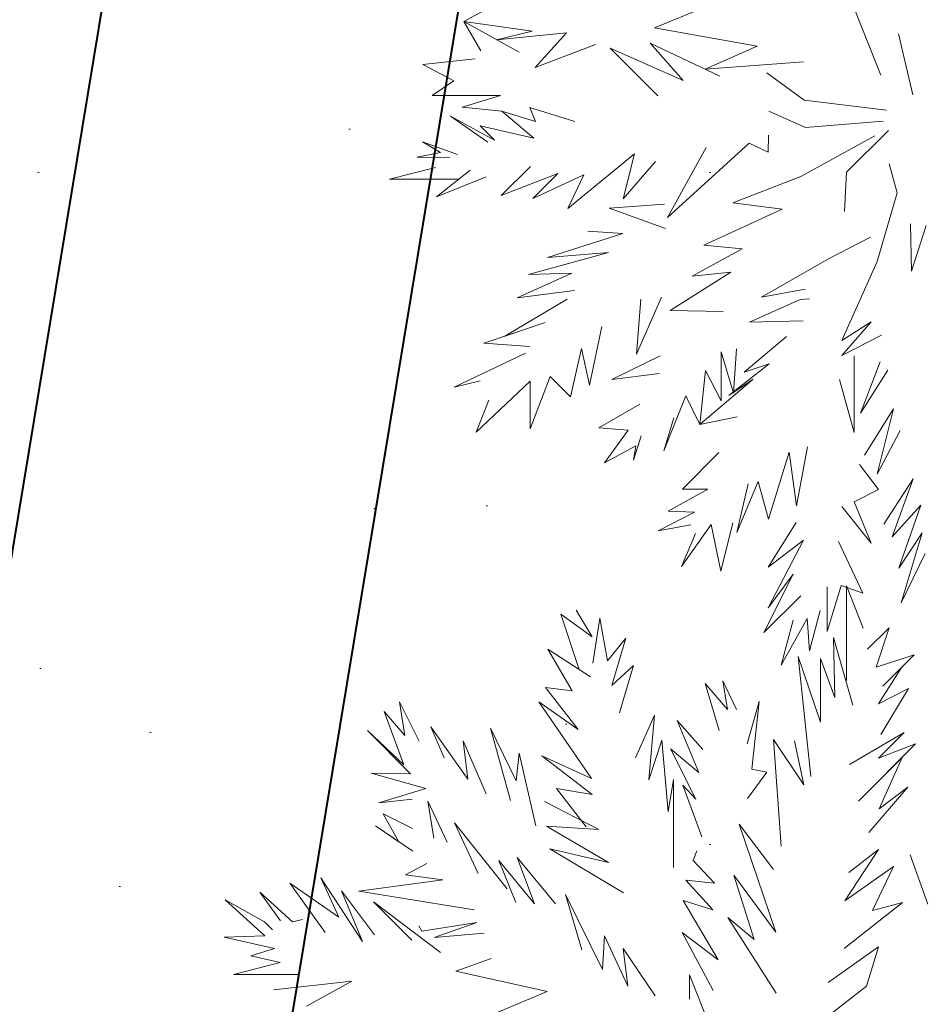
# Model space of a CAD drawing. Header units: millimetres. Extents: x 6487905018 to 6488192500, y 5882180700 to 5882375224.
# Tile 162 of 256: x 6488052210 to 6488053492, y 5882260671 to 5882262070. Entities that reach past the tile are written whole.
import ezdxf
from ezdxf.xclip import XClip

# ---------------------------------------------------------------- set-up
doc = ezdxf.new("R2010")
doc.units = ezdxf.units.MM
doc.header["$MEASUREMENT"] = 0
doc.header["$XCLIPFRAME"] = 2
doc.linetypes.add('Przerywana', pattern=[2400, 1200, -1200])
doc.linetypes.add('Wipeout_Contour', pattern=[1000, 0, -1000])
for name, color, linetype, lineweight in [('drzewa_Nr_pióra__154', 94, 'Continuous', 5), ('LEGENDA_Nr_pióra__20', 2, 'Continuous', 40), ('LEGENDA_Nr_pióra__66', 32, 'Continuous', 40), ('linie plan_Nr_pióra__2', 160, 'Continuous', 25), ('przewod_telekomunikacyjny__linia__Nr_pióra__1', 7, 'Continuous', 0), ('teren zielony_Nr_pióra__157', 93, 'Continuous', 0), ('Wymiarowanie_Nr_pióra__1', 7, 'Continuous', 0)]:
    doc.layers.add(name, color=color, linetype=linetype, lineweight=lineweight)
for name, color, linetype in [('Mapa cyfrowa', 7, 'Continuous'), ('przewod_telekomunikacyjny__linia_', 7, 'Continuous'), ('Wymiarowanie', 7, 'Continuous'), ('Zamość 06.10._2_Mapa cyfrowa', 7, 'Continuous')]:
    doc.layers.add(name, color=color, linetype=linetype)
doc.styles.add('GENERATED_STYLE_2', font='txt')
doc.linetypes.add('Symbol', pattern='A,0,[5,PZT Orlen Zamość.pdf1.Shx,S=11.904762,R=0,X=0,Y=0],-2000,0', length=2000)
doc.dimstyles.new('GENERATED_STYLE__1', dxfattribs={"dimtxt": 750, "dimasz": 570, "dimexe": 0.18, "dimexo": 0, "dimgap": 0.09, "dimtad": 1, "dimlfac": 0.001, "dimzin": 0, "dimdsep": 46, "dimtxsty": 'GENERATED_STYLE_2', "dimblk": 'ARROWHEAD_11', "dimblk1": 'ARROWHEAD_11', "dimblk2": 'ARROWHEAD_11', "dimcen": 0.09, "dimclrd": 7, "dimclre": 7, "dimclrt": 7, "dimazin": 0, "dimtfac": 1, "dimtdec": 4, "dimtmove": 2, "dimatfit": 3, "dimfxl": 0, "dimtolj": 1, "dimtzin": 0, "dimarcsym": 0})
doc.dimstyles.new('GENERATED_STYLE__2', dxfattribs={"dimtxt": 750, "dimasz": 570, "dimexe": 0.18, "dimexo": 0, "dimgap": 0.09, "dimtad": 1, "dimlfac": 0.001, "dimzin": 0, "dimdsep": 46, "dimtxsty": 'GENERATED_STYLE_2', "dimblk": 'ARROWHEAD_11', "dimblk1": 'ARROWHEAD_11', "dimblk2": 'ARROWHEAD_11', "dimcen": 0.09, "dimclrd": 7, "dimclre": 7, "dimclrt": 7, "dimazin": 0, "dimtfac": 1, "dimtdec": 4, "dimtmove": 0, "dimatfit": 3, "dimfxl": 0, "dimtolj": 1, "dimtzin": 0, "dimarcsym": 0})
doc.dimstyles.new('GENERATED_STYLE__9', dxfattribs={"dimtxt": 750, "dimasz": 917.874396, "dimexe": 0.18, "dimexo": 40, "dimgap": 0.09, "dimtad": 1, "dimdec": 0, "dimlfac": 0.1, "dimzin": 0, "dimdsep": 46, "dimtxsty": 'GENERATED_STYLE_2', "dimblk": 'ARROWHEAD_5', "dimblk1": 'ARROWHEAD_5', "dimblk2": 'ARROWHEAD_5', "dimcen": 0.09, "dimclrd": 7, "dimclre": 7, "dimclrt": 7, "dimazin": 0, "dimtfac": 1, "dimtdec": 4, "dimtmove": 2, "dimatfit": 3, "dimfxl": 0, "dimtolj": 1, "dimtzin": 0, "dimarcsym": 0})

# ---------------------------------------------------------------- blocks, each defined once
blk = doc.blocks.new('Rysunek_1_2')
at = {"color": 254, "linetype": 'Wipeout_Contour', "lineweight": 0, "ltscale": 70061284114.24681}
blk.add_wipeout([(6487915525.867126, 5882181505.900702), (6488146644.289524, 5882181505.900702), (6488146644.289524, 5882373115.540435), (6488107628.768834, 5882373115.540435), (6488107628.768834, 5882320263.490532), (6488101226.436201, 5882320263.490532), (6488101226.436201, 5882373115.540435), (6487915525.867126, 5882373115.540435)], dxfattribs=at).dxf.layer = 'Zamość 06.10._2_Mapa cyfrowa'
blk = doc.blocks.new('*D47', base_point=(6488045394.921593, 5882250647.102998))
at = {"layer": 'Wymiarowanie_Nr_pióra__1', "linetype": 'Continuous'}
for points in [[(6488042650.612259, 5882261679.617494), (6488042639.194189, 5882261737.020009), (6488042606.678276, 5882261785.683512), (6488042558.014774, 5882261818.199424), (6488042500.612259, 5882261829.617494), (6488042443.209744, 5882261818.199424), (6488042394.546242, 5882261785.683512), (6488042362.03033, 5882261737.020009), (6488042350.612259, 5882261679.617494), (6488042362.03033, 5882261622.214979), (6488042394.546242, 5882261573.551476), (6488042443.209744, 5882261541.035564), (6488042500.612259, 5882261529.617494), (6488042558.014774, 5882261541.035564), (6488042606.678276, 5882261573.551476), (6488042639.194189, 5882261622.214979)], [(6488055682.027223, 5882259595.361387), (6488055670.609153, 5882259652.763903), (6488055638.09324, 5882259701.427404), (6488055589.429737, 5882259733.943317), (6488055532.027223, 5882259745.361387), (6488055474.624708, 5882259733.943317), (6488055425.961205, 5882259701.427404), (6488055393.445292, 5882259652.763903), (6488055382.027223, 5882259595.361387), (6488055393.445292, 5882259537.958873), (6488055425.961205, 5882259489.29537), (6488055474.624708, 5882259456.779458), (6488055532.027223, 5882259445.361387), (6488055589.429737, 5882259456.779458), (6488055638.09324, 5882259489.29537), (6488055670.609153, 5882259537.958873)]]:
    blk.add_hatch(color=256, dxfattribs=at).paths.add_polyline_path(points)
for p, q in [((6488042589.449903, 5882262235.057971), (6488042524.302298, 5882261827.734955)), ((6488042352.494799, 5882261703.307532), (6488042204.377338, 5882261726.997571)), ((6488055383.909762, 5882259619.051426), (6488042648.72972, 5882261655.927456)), ((6488042476.922221, 5882261531.500033), (6488042411.774615, 5882261124.177017)), ((6488055620.864867, 5882260150.801864), (6488055555.717261, 5882259743.478848)), ((6488055828.262143, 5882259547.981311), (6488055680.144683, 5882259571.671349)), ((6488055508.337184, 5882259447.243927), (6488055443.189578, 5882259039.920911))]:
    blk.add_line(p, q, dxfattribs=at)
for centre in [(6488042500.612259, 5882261679.617494), (6488055532.027223, 5882259595.361387)]:
    blk.add_circle(centre, 150, dxfattribs=at)
at = {"layer": 'Wymiarowanie_Nr_pióra__1', "insert": (6488047773.816525, 5882260988.122977), "char_height": 750, "attachment_point": 7, "rotation": 350.913025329, "style": 'GENERATED_STYLE_2'}
blk.add_mtext('\\A1;{\\fArial|b1|i0|c238|p38;13,20}', dxfattribs=at)
blk = doc.blocks.new('ARROWHEAD_11')
at = {"color": 0, "linetype": 'Continuous', "lineweight": 0}
blk.add_line((0, 0), (-1, 0), dxfattribs=at)
at = {"color": 0, "linetype": 'Continuous', "lineweight": 0, "const_width": 0.25, "flags": 128}
blk.add_lwpolyline([(-0.125, 0, 1), (0.125, 0, 1)], format="xyb", close=True, dxfattribs=at)
blk = doc.blocks.new('*D48', base_point=(6488045394.921593, 5882250647.102998))
at = {"layer": 'Wymiarowanie_Nr_pióra__1', "linetype": 'Continuous'}
for points in [[(6488036623.110794, 5882257396.875629), (6488036611.692724, 5882257454.278144), (6488036579.176811, 5882257502.941647), (6488036530.513309, 5882257535.45756), (6488036473.110794, 5882257546.875629), (6488036415.70828, 5882257535.45756), (6488036367.044777, 5882257502.941647), (6488036334.528864, 5882257454.278144), (6488036323.110794, 5882257396.875629), (6488036334.528864, 5882257339.473115), (6488036367.044777, 5882257290.809612), (6488036415.70828, 5882257258.293699), (6488036473.110794, 5882257246.875629), (6488036530.513309, 5882257258.293699), (6488036579.176811, 5882257290.809612), (6488036611.692724, 5882257339.473115)], [(6488054863.783208, 5882254479.44625), (6488054852.365138, 5882254536.848765), (6488054819.849225, 5882254585.512267), (6488054771.185722, 5882254618.02818), (6488054713.783208, 5882254629.44625), (6488054656.380693, 5882254618.02818), (6488054607.717191, 5882254585.512267), (6488054575.201278, 5882254536.848765), (6488054563.783208, 5882254479.44625), (6488054575.201278, 5882254422.043736), (6488054607.717191, 5882254373.380233), (6488054656.380693, 5882254340.86432), (6488054713.783208, 5882254329.44625), (6488054771.185722, 5882254340.86432), (6488054819.849225, 5882254373.380233), (6488054852.365138, 5882254422.043736)]]:
    blk.add_hatch(color=256, dxfattribs=at).paths.add_polyline_path(points)
for p, q in [((6488036561.948439, 5882257952.316106), (6488036496.800833, 5882257544.99309)), ((6488036324.993334, 5882257420.565668), (6488036176.875874, 5882257444.255706)), ((6488054565.665748, 5882254503.136289), (6488036621.228254, 5882257373.185591)), ((6488036449.420755, 5882257248.758169), (6488036384.273149, 5882256841.435153)), ((6488054802.620852, 5882255034.886726), (6488054737.473247, 5882254627.56371)), ((6488055010.018128, 5882254432.066174), (6488054861.900668, 5882254455.756211)), ((6488054690.093169, 5882254331.32879), (6488054624.945563, 5882253924.005774))]:
    blk.add_line(p, q, dxfattribs=at)
for centre in [(6488036473.110794, 5882257396.875629), (6488054713.783208, 5882254479.44625)]:
    blk.add_circle(centre, 150, dxfattribs=at)
at = {"layer": 'Wymiarowanie_Nr_pióra__1', "insert": (6488043336.663181, 5882256451.019419), "char_height": 750, "attachment_point": 7, "rotation": 350.913025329, "style": 'GENERATED_STYLE_2'}
blk.add_mtext('\\A1;{\\fArial|b1|i0|c238|p38;18,47}', dxfattribs=at)
blk = doc.blocks.new('*D77', base_point=(6488045394.921593, 5882250647.102998))
at = {"layer": 'przewod_telekomunikacyjny__linia__Nr_pióra__1', "linetype": 'Continuous'}
blk.add_hatch(color=256, dxfattribs=at).paths.add_polyline_path([(6488057351.020344, 5882262834.607491), (6488056625.094238, 5882262197.391973), (6488057040.957753, 5882261919.79958)])
for p, q in [((6488057351.020344, 5882262834.607491), (6488056625.094238, 5882262197.391973)), ((6488057351.020344, 5882262834.607491), (6488057040.957753, 5882261919.79958)), ((6488057040.957753, 5882261919.79958), (6488056625.094238, 5882262197.391973)), ((6488056833.025996, 5882262058.595777), (6488046247.324568, 5882246200.066916)), ((6488046247.324568, 5882246200.066916), (6488053285.437386, 5882256743.923269)), ((6488049023.248511, 5882250108.702061), (6488049023.248511, 5882250608.702061)), ((6488048773.248511, 5882250358.702061), (6488049273.248511, 5882250358.702061))]:
    blk.add_line(p, q, dxfattribs=at)
at = {"layer": 'przewod_telekomunikacyjny__linia__Nr_pióra__1', "insert": (6488051112.822264, 5882253874.06099), "char_height": 750, "attachment_point": 7, "rotation": 56.276556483, "style": 'GENERATED_STYLE_2'}
blk.add_mtext('\\A1;{\\fArial|b1|i0|c238|p38;R 1\xa0500}', dxfattribs=at)
blk = doc.blocks.new('ARROWHEAD_5')
at = {"color": 0, "linetype": 'Continuous', "lineweight": 0}
blk.add_line((0, 0), (-1, 0), dxfattribs=at)
blk.add_solid([(-1, 0.2679), (0, 0), (-1, -0.2679), (-1, 0.2679)], dxfattribs=at)

msp = doc.modelspace()

# ---------------------------------------------------------------- block references
at = {"layer": 'Mapa cyfrowa', "color": 22, "linetype": 'Continuous', "lineweight": 5}
ref = msp.add_blockref('Rysunek_1_2', (0, 0), dxfattribs=at)
XClip(ref).set_block_clipping_path([(6487915525.8671264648, 5882181505.9007024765), (6488146644.2895231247, 5882181505.9007024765), (6488146644.2895231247, 5882373115.5404348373), (6488107628.7688331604, 5882373115.5404348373), (6488107628.7688331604, 5882320263.4905319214), (6488101226.4362001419, 5882320263.4905319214), (6488101226.4362001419, 5882373115.5404348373), (6487915525.8671264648, 5882373115.5404348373)])

# ---------------------------------------------------------------- next in the draw order: hatches: boundary and pattern name
at = {"layer": 'teren zielony_Nr_pióra__157', "linetype": 'Continuous'}
h = msp.add_hatch(dxfattribs=at)
h.set_pattern_fill('płyty_kamienne', color=256, style=0, pattern_type=2)
h.set_pattern_definition([(45, (6488045394.9, 5882252147.1), (-477.297, 477.297), [0, -450, 0, -675]), (110, (6488046894.9, 5882252147.1), (634.293, 230.864), [0, -330, 0, -570])])
h.paths.add_polyline_path([(6488047566.699059, 5882255932.5327), (6488045555.029326, 5882243354.950158), (6488046140.947524, 5882232527.375745, 0.2070569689), (6488048206.599371, 5882228254.370432, 0.0243137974), (6488049407.91275, 5882227454.239101, 0.0023663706), (6488049528.889167, 5882227382.669014), (6488050419.958063, 5882227639.987889), (6488050422.409745, 5882227655.31354), (6488050730.000001, 5882229610.000001), (6488051058.251553, 5882231630.009551), (6488051118.989788, 5882232009.688929), (6488053911.431513, 5882249465.456784), (6488055989.23284, 5882262453.952582), (6488056194.365236, 5882263736.503895), (6488052143.069927, 5882263733.65154), (6488050824.942152, 5882255492.308228, 0.0532631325)])

# ---------------------------------------------------------------- next in the draw order: linework, layer by layer
at = {"layer": 'drzewa_Nr_pióra__154', "linetype": 'Continuous'}
for p, q in [((6488052841.105503, 5882262067.263107), (6488052905.465238, 5882262102.620359)), ((6488053433.491327, 5882261991.304067), (6488053385.513736, 5882262111.671368)), ((6488053111.928461, 5882262058.42288), (6488053183.22016, 5882262087.924298)), ((6488052938.212205, 5882262053.48672), (6488052841.105503, 5882262067.263107)), ((6488052864.962189, 5882262025.616501), (6488052841.105503, 5882262067.263107)), ((6488052841.105503, 5882262067.263107), (6488052919.351958, 5882262023.618763)), ((6488052887.543788, 5882262041.488392), (6488052938.212205, 5882262053.48672)), ((6488052986.904376, 5882262051.183686), (6488052887.543788, 5882262041.488392)), ((6488052942.508108, 5882262001.741424), (6488052986.904376, 5882262051.183686)), ((6488053257.579564, 5882262032.31477), (6488053111.928461, 5882262058.42288)), ((6488053458.683834, 5882262049.634225), (6488053479.147304, 5882261963.165568)), ((6488053027.900714, 5882262034.771978), (6488052942.508108, 5882262001.741424)), ((6488053152.675316, 5882261983.34026), (6488053105.563498, 5882262036.719603)), ((6488053105.563498, 5882262036.719603), (6488053204.592299, 5882261989.878072)), ((6488053116.483778, 5882261961.837679), (6488053049.046621, 5882262029.274835)), ((6488053049.046621, 5882262029.274835), (6488053152.675316, 5882261983.34026)), ((6488053183.827758, 5882261999.69989), (6488053257.579564, 5882262032.31477)), ((6488052782.466684, 5882262006.405886), (6488052856.775826, 5882262014.155744)), ((6488052826.849253, 5882261983.250569), (6488052782.466684, 5882262006.405886)), ((6488053323.850483, 5882262009.982762), (6488053183.827758, 5882261999.69989)), ((6488053324.40592, 5882261955.460235), (6488053271.364557, 5882261994.461237)), ((6488052795.945431, 5882261962.362), (6488052826.849253, 5882261983.250569)), ((6488052892.821693, 5882261962.362), (6488052795.945431, 5882261962.362)), ((6488052838.628127, 5882261945.751527), (6488052892.821693, 5882261962.362)), ((6488053441.408926, 5882261941.419874), (6488053324.40592, 5882261955.460235)), ((6488052894.950864, 5882261939.903226), (6488052838.628127, 5882261945.751527)), ((6488052940.496116, 5882261901.323915), (6488052894.950864, 5882261939.903226)), ((6488052894.950864, 5882261939.903226), (6488052942.912997, 5882261925.114861)), ((6488052942.912997, 5882261925.114861), (6488052934.674107, 5882261945.320032)), ((6488052934.674107, 5882261945.320032), (6488052998.772976, 5882261925.45841)), ((6488053326.477513, 5882261916.782804), (6488053274.484637, 5882261939.859834)), ((6488052875.089243, 5882261895.665978), (6488052821.823985, 5882261932.680819)), ((6488052821.823985, 5882261932.680819), (6488052884.709945, 5882261898.718739)), ((6488053436.728806, 5882261925.819473), (6488053326.477513, 5882261916.782804)), ((6488052884.709945, 5882261898.718739), (6488052864.133562, 5882261919.298882)), ((6488052864.133562, 5882261919.298882), (6488052940.496116, 5882261901.323915)), ((6488053384.79608, 5882261853.08914), (6488053444.327209, 5882261912.62027)), ((6488052807.694385, 5882261881.329871), (6488052782.100742, 5882261896.568779)), ((6488052782.100742, 5882261896.568779), (6488052831.754796, 5882261878.51276)), ((6488053130.524138, 5882261788.673229), (6488053246.491264, 5882261894.582181)), ((6488053246.491264, 5882261894.582181), (6488053273.46123, 5882261881.523091)), ((6488053273.46123, 5882261881.523091), (6488053274.047826, 5882261905.676235)), ((6488053320.037807, 5882261847.297456), (6488053425.232318, 5882261904.757668)), ((6488052774.849445, 5882261874.547658), (6488052807.694385, 5882261881.329871)), ((6488052988.842165, 5882261801.774677), (6488053083.636268, 5882261879.415561)), ((6488053083.636268, 5882261879.415561), (6488053067.244373, 5882261815.375235)), ((6488053185.125542, 5882261888.515795), (6488053130.524138, 5882261788.673229)), ((6488052821.017413, 5882261873.985129), (6488052774.849445, 5882261874.547658)), ((6488053067.244373, 5882261815.375235), (6488053113.428699, 5882261868.581949)), ((6488053456.742263, 5882261824.028538), (6488053445.277825, 5882261865.019511)), ((6488052735.291073, 5882261843.279585), (6488052800.603672, 5882261859.678026)), ((6488052849.810816, 5882261855.942736), (6488052801.962364, 5882261818.025095)), ((6488052935.576908, 5882261861.359542), (6488052894.20052, 5882261819.983153)), ((6488052894.20052, 5882261819.983153), (6488052974.473827, 5882261851.438426)), ((6488052974.473827, 5882261851.438426), (6488052938.770103, 5882261815.734701)), ((6488053381.79645, 5882261797.153415), (6488053384.79608, 5882261853.08914)), ((6488052833.831125, 5882261843.279585), (6488052735.291073, 5882261843.279585)), ((6488052801.962364, 5882261818.025095), (6488052872.568129, 5882261846.379488)), ((6488052938.770103, 5882261815.734701), (6488053011.248168, 5882261849.403645)), ((6488053011.248168, 5882261849.403645), (6488052988.842165, 5882261801.774677)), ((6488053320.037807, 5882261847.297456), (6488053223.315323, 5882261809.856494)), ((6488053428.117384, 5882261726.175944), (6488053456.742263, 5882261824.028538)), ((6488053223.315323, 5882261809.856494), (6488053293.517126, 5882261800.496253)), ((6488053047.409255, 5882261802.287078), (6488053125.906372, 5882261807.807776)), ((6488053127.718531, 5882261773.096941), (6488053047.409255, 5882261802.287078)), ((6488053293.517126, 5882261800.496253), (6488053182.109969, 5882261749.435977)), ((6488053066.840107, 5882261766.297618), (6488053017.390032, 5882261769.295452)), ((6488053475.480201, 5882261779.937005), (6488053477.352249, 5882261712.543274)), ((6488053477.352249, 5882261712.543274), (6488053498.0718, 5882261777.538767)), ((6488052959.66855, 5882261731.85449), (6488053066.840107, 5882261766.297618)), ((6488053359.03881, 5882261730.29445), (6488053418.661287, 5882261760.738096)), ((6488052932.979351, 5882261707.627009), (6488053046.648707, 5882261739.028203)), ((6488053046.648707, 5882261739.028203), (6488052959.66855, 5882261731.85449)), ((6488053236.647677, 5882261744.426703), (6488053165.59384, 5882261705.333809)), ((6488053182.109969, 5882261749.435977), (6488053236.647677, 5882261744.426703)), ((6488053263.876365, 5882261675.693047), (6488053359.03881, 5882261730.29445)), ((6488053378.196102, 5882261613.853058), (6488053428.117384, 5882261726.175944)), ((6488053220.396302, 5882261710.947381), (6488053134.317284, 5882261656.727911)), ((6488053165.59384, 5882261705.333809), (6488053220.396302, 5882261710.947381)), ((6488052916.753586, 5882261674.561576), (6488052994.40199, 5882261709.930254)), ((6488052994.40199, 5882261709.930254), (6488052932.979351, 5882261707.627009)), ((6488052998.126625, 5882261685.162433), (6488052916.753586, 5882261674.561576)), ((6488053326.205919, 5882261687.120285), (6488053263.876365, 5882261675.693047)), ((6488052899.114726, 5882261620.325677), (6488052987.74927, 5882261672.572967)), ((6488053086.230741, 5882261594.462037), (6488053121.912718, 5882261675.693047)), ((6488053092.271955, 5882261672.572967), (6488053086.230741, 5882261594.462037)), ((6488053246.742728, 5882261640.103427), (6488053318.912917, 5882261672.273142)), ((6488053318.912917, 5882261672.273142), (6488053332.065521, 5882261673.062207)), ((6488053134.317284, 5882261656.727911), (6488053209.274961, 5882261655.412526)), ((6488053323.347556, 5882261641.741567), (6488053246.742728, 5882261640.103427)), ((6488053419.932524, 5882261640.653794), (6488053378.196102, 5882261613.853058)), ((6488053378.2887, 5882261592.729839), (6488053419.932524, 5882261640.653794)), ((6488052869.186225, 5882261610.171364), (6488052956.548469, 5882261639.812125)), ((6488052956.548469, 5882261639.812125), (6488052899.114726, 5882261620.325677)), ((6488053019.623735, 5882261550.598672), (6488053037.017096, 5882261634.07972)), ((6488053239.347596, 5882261568.817212), (6488053299.461751, 5882261619.53232)), ((6488053434.357545, 5882261621.653258), (6488053378.2887, 5882261592.729839)), ((6488052934.707908, 5882261605.491243), (6488052869.186225, 5882261610.171364)), ((6488052992.429391, 5882261533.7294), (6488053007.998414, 5882261602.712173)), ((6488053007.998414, 5882261602.712173), (6488053019.623735, 5882261550.598672)), ((6488053224.154104, 5882261539.128248), (6488053228.265966, 5882261601.933603)), ((6488052827.065143, 5882261547.76976), (6488052928.467748, 5882261596.131003)), ((6488053119.847813, 5882261592.337635), (6488053051.162876, 5882261558.421858)), ((6488053206.433129, 5882261528.44205), (6488053206.433129, 5882261597.691043)), ((6488053206.433129, 5882261597.691043), (6488053224.154104, 5882261539.128248)), ((6488053395.885035, 5882261483.40786), (6488053395.662816, 5882261592.266143)), ((6488053176.51412, 5882261494.728397), (6488053184.314321, 5882261571.170362)), ((6488053184.314321, 5882261571.170362), (6488053206.433129, 5882261528.44205)), ((6488053217.758925, 5882261535.813907), (6488053274.904945, 5882261580.715651)), ((6488053274.904945, 5882261580.715651), (6488053239.347596, 5882261568.817212)), ((6488053404.716784, 5882261510.890413), (6488053432.46033, 5882261583.909291)), ((6488053443.717785, 5882261571.731977), (6488053404.716784, 5882261510.890413)), ((6488052864.32964, 5882261556.871151), (6488052827.065143, 5882261547.76976)), ((6488052935.222485, 5882261488.488237), (6488052963.648354, 5882261562.718595)), ((6488052963.648354, 5882261562.718595), (6488052992.429391, 5882261533.7294)), ((6488053051.162876, 5882261558.421858), (6488053119.217185, 5882261567.248421)), ((6488053176.51412, 5882261494.728397), (6488053252.219111, 5882261559.147999)), ((6488053252.219111, 5882261559.147999), (6488053217.758925, 5882261535.813907)), ((6488053374.639211, 5882261558.690041), (6488053395.885035, 5882261483.40786)), ((6488052858.265944, 5882261483.808117), (6488052935.222485, 5882261556.151302)), ((6488052935.222485, 5882261556.151302), (6488052935.222485, 5882261488.488237)), ((6488052876.526974, 5882261529.202265), (6488052858.265944, 5882261483.808117)), ((6488053125.032798, 5882261457.287436), (6488053156.233599, 5882261535.28944)), ((6488053156.233599, 5882261535.28944), (6488053176.51412, 5882261494.728397)), ((6488053091.011827, 5882261523.726151), (6488053032.990433, 5882261490.048278)), ((6488053451.517985, 5882261517.130573), (6488053410.176554, 5882261451.137543)), ((6488053428.426023, 5882261424.014954), (6488053451.517985, 5882261517.130573)), ((6488053139.453724, 5882261503.910394), (6488053125.032798, 5882261457.287436)), ((6488053229.555483, 5882261505.648679), (6488053176.51412, 5882261494.728397)), ((6488053032.990433, 5882261490.048278), (6488053074.663901, 5882261486.454185)), ((6488053074.663901, 5882261486.454185), (6488053040.790633, 5882261440.126995)), ((6488053082.263102, 5882261444.110569), (6488053093.064894, 5882261478.477479)), ((6488053460.878226, 5882261485.929771), (6488053428.426023, 5882261424.014954)), ((6488053040.790633, 5882261440.126995), (6488053085.314213, 5882261464.251011)), ((6488053085.314213, 5882261464.251011), (6488053082.263102, 5882261444.110569)), ((6488053313.797647, 5882261379.285432), (6488053329.189289, 5882261462.901651)), ((6488053151.553479, 5882261402.686033), (6488053203.321174, 5882261454.630775)), ((6488053273.926976, 5882261360.011985), (6488053303.516491, 5882261455.266714)), ((6488053303.516491, 5882261455.266714), (6488053313.797647, 5882261379.285432)), ((6488053430.316962, 5882261402.085588), (6488053403.156743, 5882261437.568529)), ((6488053479.598707, 5882261417.288008), (6488053437.949836, 5882261353.205041)), ((6488053449.636098, 5882261334.801116), (6488053479.598707, 5882261417.288008)), ((6488053229.069035, 5882261341.216192), (6488053259.46231, 5882261413.559804)), ((6488053245.155884, 5882261410.486234), (6488053229.069035, 5882261341.216192)), ((6488053259.46231, 5882261413.559804), (6488053273.926976, 5882261360.011985)), ((6488053131.272958, 5882261371.485231), (6488053187.512546, 5882261402.523106)), ((6488053187.512546, 5882261402.523106), (6488053151.553479, 5882261402.686033)), ((6488053395.874779, 5882261384.852551), (6488053430.316962, 5882261402.085588)), ((6488053378.196102, 5882261378.287006), (6488053419.765805, 5882261325.953651)), ((6488053419.765805, 5882261325.953651), (6488053395.874779, 5882261384.852551)), ((6488053490.518988, 5882261379.847046), (6488053449.636098, 5882261334.801116)), ((6488053459.299365, 5882261290.616144), (6488053490.518988, 5882261379.847046)), ((6488053117.232597, 5882261343.40451), (6488053168.823163, 5882261370.202969)), ((6488053168.823163, 5882261370.202969), (6488053131.272958, 5882261371.485231)), ((6488053163.650468, 5882261352.082541), (6488053117.232597, 5882261343.40451)), ((6488053150.391113, 5882261292.656598), (6488053192.28551, 5882261352.367841)), ((6488053192.28551, 5882261352.367841), (6488053206.292549, 5882261286.156431)), ((6488053206.292549, 5882261286.156431), (6488053223.156562, 5882261354.868424)), ((6488053313.08945, 5882261355.409009), (6488053273.578926, 5882261291.685879)), ((6488053170.131094, 5882261339.577864), (6488053150.391113, 5882261292.656598)), ((6488053492.079027, 5882261340.846045), (6488053459.299365, 5882261290.616144)), ((6488053462.438266, 5882261241.003479), (6488053492.079027, 5882261340.846045)), ((6488053323.835466, 5882261330.45365), (6488053273.490339, 5882261234.039323)), ((6488053273.578926, 5882261291.685879), (6488053323.835466, 5882261330.45365)), ((6488053407.836864, 5882261255.043839), (6488053373.515982, 5882261328.365724)), ((6488053496.759148, 5882261311.205283), (6488053462.438266, 5882261241.003479)), ((6488053308.999318, 5882261281.975655), (6488053267.433256, 5882261198.882397)), ((6488053273.490339, 5882261234.039323), (6488053308.999318, 5882261281.975655)), ((6488053357.099345, 5882261200.442437), (6488053377.347597, 5882261265.66875)), ((6488053357.099345, 5882261264.052602), (6488053357.099345, 5882261200.442437)), ((6488053377.347597, 5882261265.66875), (6488053407.836864, 5882261255.043839)), ((6488053384.739174, 5882261130.804156), (6488053384.739174, 5882261265.35652)), ((6488053384.739174, 5882261265.35652), (6488053408.26933, 5882261205.1124)), ((6488053267.433256, 5882261198.882397), (6488053319.694599, 5882261251.14374)), ((6488053004.999825, 5882261146.258989), (6488052978.755153, 5882261224.92028)), ((6488052978.755153, 5882261224.92028), (6488053023.53843, 5882261193.110229)), ((6488053023.53843, 5882261193.110229), (6488053000.753515, 5882261230.596191)), ((6488053000.753515, 5882261230.596191), (6488053023.53843, 5882261193.110229)), ((6488053332.395789, 5882261172.793518), (6488053347.438697, 5882261230.54171)), ((6488053024.164831, 5882261155.254149), (6488053034.284337, 5882261219.499477)), ((6488053034.284337, 5882261219.499477), (6488053045.035354, 5882261158.551056)), ((6488053291.834747, 5882261152.512998), (6488053328.83831, 5882261219.172791)), ((6488053309.009435, 5882261216.63752), (6488053291.834747, 5882261152.512998)), ((6488053328.83831, 5882261219.172791), (6488053332.395789, 5882261172.793518)), ((6488053414.792512, 5882261175.224164), (6488053445.343297, 5882261205.774949)), ((6488053445.343297, 5882261205.774949), (6488053427.089191, 5882261149.671546)), ((6488053045.035354, 5882261158.551056), (6488053070.966034, 5882261191.135071)), ((6488053070.966034, 5882261191.135071), (6488053051.336014, 5882261123.59294)), ((6488053368.386683, 5882261106.439956), (6488053366.116456, 5882261191.759692)), ((6488053366.116456, 5882261191.759692), (6488053393.991978, 5882261095.922127)), ((6488052994.862077, 5882261116.313194), (6488052960.203188, 5882261175.53467)), ((6488052960.203188, 5882261175.53467), (6488053020.731981, 5882261135.977646)), ((6488053427.089191, 5882261149.671546), (6488053481.094215, 5882261167.423964)), ((6488053481.094215, 5882261167.423964), (6488053436.232318, 5882261122.562066)), ((6488053051.336014, 5882261123.59294), (6488053081.886314, 5882261152.134068)), ((6488053081.886314, 5882261152.134068), (6488053062.038894, 5882261084.982354)), ((6488053334.190441, 5882260994.519522), (6488053315.989973, 5882261164.823897)), ((6488053315.989973, 5882261164.823897), (6488053347.898, 5882261071.514964)), ((6488053347.898, 5882261071.514964), (6488053347.898, 5882261161.907339)), ((6488053347.898, 5882261161.907339), (6488053368.386683, 5882261106.439956)), ((6488053430.068944, 5882261097.84673), (6488053463.100494, 5882261149.430243)), ((6488053463.100494, 5882261149.430243), (6488053436.232318, 5882261122.562066)), ((6488053203.579262, 5882261059.773391), (6488053184.061238, 5882261126.531844)), ((6488053184.061238, 5882261126.531844), (6488053215.816108, 5882261089.601719)), ((6488053215.816108, 5882261089.601719), (6488053209.198754, 5882261130.214267)), ((6488053209.198754, 5882261130.214267), (6488053228.530082, 5882261089.732466)), ((6488053003.290882, 5882261061.256734), (6488052957.083108, 5882261120.933268)), ((6488052957.083108, 5882261120.933268), (6488052994.862077, 5882261116.313194)), ((6488053472.97585, 5882261119.336768), (6488053430.068944, 5882261097.84673)), ((6488053433.467402, 5882261054.1818), (6488053472.97585, 5882261119.336768)), ((6488052757.245055, 5882261052.669563), (6488052749.597777, 5882261100.652746)), ((6488052749.597777, 5882261100.652746), (6488052777.678499, 5882261044.491303)), ((6488053022.604792, 5882260991.449941), (6488052947.722868, 5882261100.652746)), ((6488052947.722868, 5882261100.652746), (6488053003.290882, 5882261061.256734)), ((6488053243.529366, 5882261040.898336), (6488053260.501987, 5882261101.002487)), ((6488053260.501987, 5882261101.002487), (6488053250.24959, 5882261004.666361)), ((6488052755.526343, 5882261010.951235), (6488052727.757216, 5882261086.612386)), ((6488052727.757216, 5882261086.612386), (6488052757.245055, 5882261052.669563)), ((6488053085.006394, 5882261021.090702), (6488053112.107242, 5882261081.695845)), ((6488053112.107242, 5882261081.695845), (6488053103.726875, 5882260989.8899)), ((6488053175.047812, 5882260999.992805), (6488053144.287918, 5882261074.132065)), ((6488053144.287918, 5882261074.132065), (6488053180.400946, 5882261032.723416)), ((6488052765.391822, 5882260998.394308), (6488052704.02552, 5882261059.76061)), ((6488052704.02552, 5882261059.76061), (6488052755.526343, 5882261010.951235)), ((6488052812.958122, 5882261020.836212), (6488052794.263453, 5882261065.007297)), ((6488052794.263453, 5882261065.007297), (6488052846.671494, 5882260990.714817)), ((6488052907.161825, 5882260960.249139), (6488052879.081104, 5882261063.211784)), ((6488052879.081104, 5882261063.211784), (6488052915.206891, 5882260988.07045)), ((6488053466.797112, 5882261056.924389), (6488053388.791843, 5882261011.419956)), ((6488053430.392913, 5882261020.520189), (6488053466.797112, 5882261056.924389)), ((6488052846.671494, 5882260990.714817), (6488052839.887149, 5882261045.062886)), ((6488052839.887149, 5882261045.062886), (6488052872.840943, 5882260969.60938)), ((6488053103.726875, 5882260989.8899), (6488053122.162154, 5882261046.065288)), ((6488053122.162154, 5882261046.065288), (6488053131.509113, 5882260944.346476)), ((6488053291.882222, 5882260895.453426), (6488053280.852524, 5882261047.067444)), ((6488053280.852524, 5882261047.067444), (6488053324.154972, 5882260982.537843)), ((6488053324.154972, 5882260982.537843), (6488053311.044576, 5882261044.962329)), ((6488053311.044576, 5882261044.962329), (6488053324.154972, 5882260982.537843)), ((6488053401.792178, 5882260959.41862), (6488053483.044265, 5882261040.670708)), ((6488053483.044265, 5882261040.670708), (6488053430.392913, 5882261020.520189)), ((6488052915.206891, 5882260988.07045), (6488052919.642146, 5882261027.330862)), ((6488052919.642146, 5882261027.330862), (6488052943.042747, 5882260924.368217)), ((6488053170.461362, 5882260962.281092), (6488053134.713932, 5882261033.611567)), ((6488053134.713932, 5882261033.611567), (6488053175.047812, 5882260999.992805)), ((6488053023.357778, 5882260969.023618), (6488052951.945483, 5882261023.956618)), ((6488052951.945483, 5882261023.956618), (6488053022.604792, 5882260991.449941)), ((6488053463.744459, 5882261021.370901), (6488053418.498949, 5882260976.125391)), ((6488053431.355534, 5882260948.250988), (6488053463.744459, 5882261021.370901)), ((6488052786.895612, 5882260977.245475), (6488052709.036736, 5882260999.250141)), ((6488052709.036736, 5882260999.250141), (6488052765.391822, 5882260998.394308)), ((6488053271.761006, 5882261000.469376), (6488053244.130483, 5882260963.369219)), ((6488053250.24959, 5882261004.666361), (6488053271.761006, 5882261000.469376)), ((6488053131.509113, 5882260944.346476), (6488053138.917622, 5882260990.304028)), ((6488053138.917622, 5882260990.304028), (6488053138.917622, 5882260865.086694)), ((6488052719.957016, 5882260957.129059), (6488052786.895612, 5882260977.245475)), ((6488053014.678862, 5882260923.044823), (6488052972.553357, 5882260977.127973)), ((6488052972.553357, 5882260977.127973), (6488053023.357778, 5882260969.023618)), ((6488053179.403798, 5882260908.484541), (6488053152.088118, 5882260982.0897)), ((6488053152.088118, 5882260982.0897), (6488053170.461362, 5882260962.281092)), ((6488053416.569657, 5882260914.855313), (6488053471.772917, 5882260979.335393)), ((6488053471.772917, 5882260979.335393), (6488053431.355534, 5882260948.250988)), ((6488052767.5726, 5882260961.985052), (6488052719.957016, 5882260957.129059)), ((6488052798.493801, 5882260906.787972), (6488052789.685728, 5882260959.178249)), ((6488052789.685728, 5882260959.178249), (6488052817.363139, 5882260901.057166)), ((6488053032.671628, 5882260919.006064), (6488052955.748311, 5882260958.82416)), ((6488052748.53498, 5882260901.785093), (6488052726.197176, 5882260941.528658)), ((6488052726.197176, 5882260941.528658), (6488052768.193417, 5882260920.648218)), ((6488052861.282188, 5882260856.534614), (6488052827.674903, 5882260928.409125)), ((6488052827.674903, 5882260928.409125), (6488052902.61687, 5882260834.846014)), ((6488052768.261271, 5882260888.390417), (6488052715.276896, 5882260924.368217)), ((6488052715.276896, 5882260924.368217), (6488052748.53498, 5882260901.785093)), ((6488053046.500983, 5882260872.239804), (6488052958.383247, 5882260923.994494)), ((6488052958.383247, 5882260923.994494), (6488053032.671628, 5882260919.006064)), ((6488053284.269158, 5882260773.253837), (6488053232.011498, 5882260926.867625)), ((6488053232.011498, 5882260926.867625), (6488053281.149078, 5882260862.176122)), ((6488053067.845954, 5882260829.205772), (6488052963.323268, 5882260891.607375)), ((6488052963.323268, 5882260891.607375), (6488053046.500983, 5882260872.239804)), ((6488053171.963711, 5882260888.678555), (6488053166.810514, 5882260874.960421)), ((6488053382.291677, 5882260817.714979), (6488053430.392913, 5882260890.51685)), ((6488053430.392913, 5882260890.51685), (6488053388.00444, 5882260858.002574)), ((6488052941.482707, 5882260813.605371), (6488052890.508108, 5882260874.898071)), ((6488052890.508108, 5882260874.898071), (6488052914.962026, 5882260815.165412)), ((6488052971.258634, 5882260813.395463), (6488052916.917237, 5882260879.177153)), ((6488052916.917237, 5882260879.177153), (6488052941.482707, 5882260813.605371)), ((6488053166.810514, 5882260874.960421), (6488053197.321093, 5882260842.669205)), ((6488053500.476269, 5882260812.835752), (6488053475.411376, 5882260882.947789)), ((6488052758.18316, 5882260854.866528), (6488052788.213931, 5882260870.596932)), ((6488053451.671352, 5882260866.727509), (6488053382.291677, 5882260817.714979)), ((6488053421.615191, 5882260803.972183), (6488053451.671352, 5882260866.727509)), ((6488052663.193712, 5882260794.684961), (6488052637.5869, 5882260850.52632)), ((6488052637.5869, 5882260850.52632), (6488052696.868423, 5882260760.043996)), ((6488052691.564286, 5882260831.389829), (6488052811.094519, 5882260847.716344)), ((6488052811.094519, 5882260847.716344), (6488052758.18316, 5882260854.866528)), ((6488053197.321093, 5882260842.669205), (6488053156.297892, 5882260846.975151)), ((6488053156.297892, 5882260846.975151), (6488053194.876605, 5882260804.998649)), ((6488053253.745173, 5882260762.773602), (6488053224.755643, 5882260854.252961)), ((6488053224.755643, 5882260854.252961), (6488053284.269158, 5882260773.253837)), ((6488052580.594651, 5882260789.435966), (6488052550.95389, 5882260829.997008)), ((6488052550.95389, 5882260829.997008), (6488052597.656195, 5882260787.875084)), ((6488052643.82706, 5882260772.524316), (6488052593.905778, 5882260842.72612)), ((6488052593.905778, 5882260842.72612), (6488052663.193712, 5882260794.684961)), ((6488052696.868423, 5882260760.043996), (6488052667.227661, 5882260831.80584)), ((6488052667.227661, 5882260831.80584), (6488052714.028864, 5882260769.404236)), ((6488052855.425658, 5882260804.815242), (6488052691.564286, 5882260831.389829)), ((6488052557.999364, 5882260768.067723), (6488052501.863413, 5882260819.325519)), ((6488052501.863413, 5882260819.325519), (6488052557.848241, 5882260787.686311)), ((6488052767.070227, 5882260761.604035), (6488052712.468823, 5882260816.205439)), ((6488052712.468823, 5882260816.205439), (6488052807.631269, 5882260744.443595)), ((6488053038.205193, 5882260720.002967), (6488052985.241784, 5882260826.70438)), ((6488052985.241784, 5882260826.70438), (6488053008.56443, 5882260748.083688)), ((6488053194.876605, 5882260804.998649), (6488053152.589795, 5882260818.134879)), ((6488053152.589795, 5882260818.134879), (6488053202.511078, 5882260733.892715)), ((6488053381.395103, 5882260749.752892), (6488053464.193781, 5882260815.114912)), ((6488053464.193781, 5882260815.114912), (6488053421.615191, 5882260803.972183)), ((6488052557.848241, 5882260787.686311), (6488052568.958443, 5882260776.680984)), ((6488052597.656195, 5882260787.875084), (6488052611.508624, 5882260791.348494)), ((6488053284.600283, 5882260686.475822), (6488053216.261401, 5882260794.084888)), ((6488053216.261401, 5882260794.084888), (6488053253.745173, 5882260762.773602)), ((6488052781.502316, 5882260774.813802), (6488052777.136683, 5882260782.294641)), ((6488052777.136683, 5882260782.294641), (6488052781.502316, 5882260774.813802)), ((6488052859.302259, 5882260786.934078), (6488052781.502316, 5882260774.813802)), ((6488052798.983868, 5882260765.572724), (6488052859.302259, 5882260786.934078)), ((6488052500.303372, 5882260766.284156), (6488052557.999364, 5882260768.067723)), ((6488052571.930079, 5882260749.818254), (6488052500.303372, 5882260766.284156)), ((6488052869.804472, 5882260771.625003), (6488052798.983868, 5882260765.572724)), ((6488053040.860802, 5882260767.806286), (6488053038.205193, 5882260720.002967)), ((6488053074.086114, 5882260696.602365), (6488053040.860802, 5882260767.806286)), ((6488053202.511078, 5882260733.892715), (6488053151.029755, 5882260772.893717)), ((6488053151.029755, 5882260772.893717), (6488053195.120194, 5882260690.474316)), ((6488052538.449441, 5882260739.685414), (6488052571.930079, 5882260749.818254)), ((6488053113.087116, 5882260682.562005), (6488053067.502123, 5882260749.904341)), ((6488053067.502123, 5882260749.904341), (6488053074.086114, 5882260696.602365)), ((6488053430.128624, 5882260752.568609), (6488053358.696653, 5882260701.818933)), ((6488053413.104075, 5882260696.330528), (6488053430.128624, 5882260752.568609)), ((6488052579.83123, 5882260730.153599), (6488052538.449441, 5882260739.685414)), ((6488052829.684997, 5882260717.583001), (6488052879.661836, 5882260735.691594)), ((6488052513.738406, 5882260712.878186), (6488052579.83123, 5882260730.153599)), ((6488052959.421035, 5882260688.662822), (6488052829.684997, 5882260717.583001)), ((6488052607.31364, 5882260712.878186), (6488052513.738406, 5882260712.878186)), ((6488052681.666113, 5882260703.358883), (6488052570.505177, 5882260691.402232)), ((6488052617.306378, 5882260668.001631), (6488052681.666113, 5882260703.358883)), ((6488053161.714612, 5882260712.409891), (6488053161.448359, 5882260677.881885)), ((6488053209.692203, 5882260592.04259), (6488053161.714612, 5882260712.409891)), ((6488053338.090541, 5882260638.31037), (6488053413.104075, 5882260696.330528)), ((6488052888.129336, 5882260659.161404), (6488052959.421035, 5882260688.662822))]:
    msp.add_line(p, q, dxfattribs=at)
at = {"layer": 'LEGENDA_Nr_pióra__20', "linetype": 'Symbol'}
msp.add_line((6488053550.826113, 5882266421.765303), (6488049834.925352, 5882243962.319559), dxfattribs=at)
at = {"layer": 'LEGENDA_Nr_pióra__66', "linetype": 'Symbol'}
msp.add_line((6488053048.916474, 5882266451.276793), (6488049338.571803, 5882244025.412861), dxfattribs=at)
at = {"layer": 'linie plan_Nr_pióra__2', "linetype": 'Przerywana'}
msp.add_arc((6488049023.248511, 5882250358.702061), 15000, 355.9747496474, 89.7571800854, dxfattribs=at)

# ---------------------------------------------------------------- next in the draw order: dimensions: what is measured, and where the dimension line sits
at = {"layer": 'przewod_telekomunikacyjny__linia_', "linetype": 'Continuous'}
dim = msp.add_radius_dim(center=(6488049023.248511, 5882250358.702061), mpoint=(6488057351.020344, 5882262834.607491), dimstyle='GENERATED_STYLE__9', dxfattribs=at)
dim.commit()
dim.dimension.update_dxf_attribs({"geometry": '*D77', "text_midpoint": (6488051798.354351, 5882255576.513194), "dimtype": 164, "text_rotation": 56.276556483})
at = {"layer": 'Wymiarowanie', "linetype": 'Continuous'}
for base, p1, p2, dimstyle, picture, middle in [((6488042500.612259, 5882261679.617494), (6488055532.027225, 5882259595.361398), (6488042563.518991, 5882262072.929875), 'GENERATED_STYLE__2', '*D47', (6488049099.234839, 5882261155.900558)), ((6488036473.110794, 5882257396.875629), (6488054713.78321, 5882254479.44626), (6488037093.05036, 5882261272.929874), 'GENERATED_STYLE__1', '*D48', (6488044662.081496, 5882256618.796999))]:
    dim = msp.add_linear_dim(base=base, p1=p1, p2=p2, angle=170.913025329, dimstyle=dimstyle, dxfattribs=at)
    dim.commit()
    dim.dimension.update_dxf_attribs({"geometry": picture, "text_midpoint": middle, "dimtype": 160, "text_rotation": 350.913025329})

doc.saveas('drawing.dxf')
